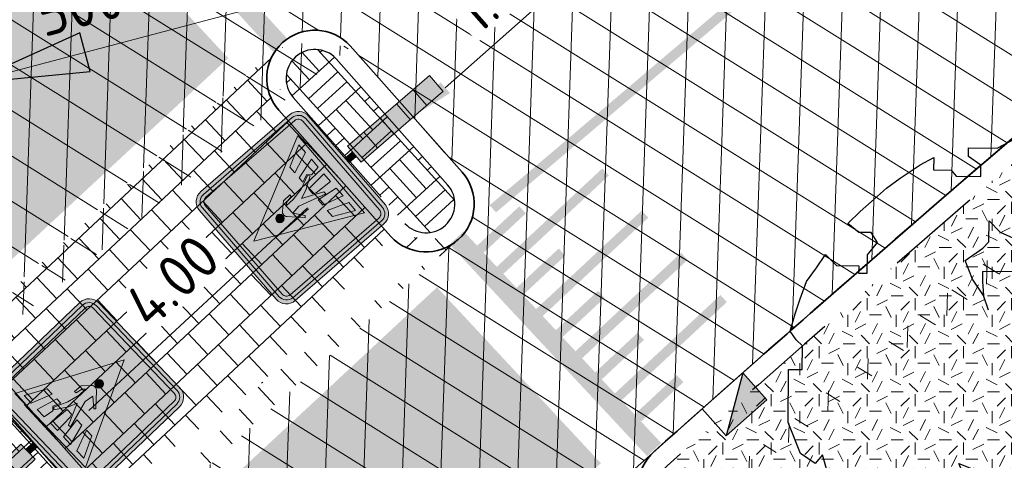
# Model space of a CAD drawing. Header units: metres. Extents: x 195696 to 514079, y 327475 to 328989.
# Tile 15 of 146: x 195875.94 to 195886.18, y 327586.29 to 327590.87. Entities that reach past the tile are written whole.
import ezdxf
from ezdxf.enums import TextEntityAlignment as Align

# ---------------------------------------------------------------- set-up
doc = ezdxf.new("R2010")
doc.units = ezdxf.units.M
doc.linetypes.add('11strp', pattern=[2, 1, -1])
doc.linetypes.add('VH-TROTTOIRBAND_180-200', pattern=[20, 10, -2, 2, -2, 2, -2])
for name, color, linetype, lineweight in [('B-WE-RI-GWA-G', 30, 'Continuous', 18), ('B-WE-RI-GWA_MATERIAAL-DIAMETER-BOB-STROOMRICHTING-S', 252, 'Continuous', 25), ('mk-nw-11streep 0.10', 7, '11strp', 35), ('N-WE-GR-BOOM-S', 74, 'Continuous', 25), ('N-WE-GR-GRAS-A-250', 62, 'Continuous', 18), ('N-WE-RI-HWA_KOLK_TROTTOIRKOLK-S-250', 150, 'Continuous', 25), ('N-WE-VH-GESLOTENVERHARDING-A-200', 252, 'Continuous', 18), ('N-WE-VH-KANTOPSLUITING_TROTTOIRBAND_180 200_250-G', 6, 'VH-TROTTOIRBAND_180-200', 25), ('N-WE-VH-KANTOPSLUITING_VOORKANTBAND-G', 2, 'Continuous', 35), ('N-WE-VH-KANTVERHARDING-G', 5, 'Continuous', 35), ('N-WE-VH-OPENVERHARDING_BETONSTRAATSTEEN_GRIJS-A', 252, 'Continuous', 18), ('N-WE-VH-OPENVERHARDING_BETONSTRAATSTEEN_ROOD-A', 13, 'Continuous', 18), ('N-WE-VH-TEGEL-A', 252, 'Continuous', 18), ('N-WE-VW-MARKERING_LANGS_STREEP_DOORGETROKKEN_010-G', 7, 'Continuous', 13), ('N-WE-VW-MARKERING_LANGS_STREEP_DOORGETROKKEN_020-G', 7, 'Continuous', 18), ('N-WE-VW-VERKEERSTEKEN_BORD_B-S-200', 7, 'Continuous', 25), ('N-WE-VW-VERKEERSTEKEN_BORD_L-S', 7, 'Continuous', 25), ('X-XX-AL-M', 6, 'Continuous', 18)]:
    doc.layers.add(name, color=color, linetype=linetype, lineweight=lineweight)
doc.styles.add('NLCS-ISO', font='NLCS-ISO.ttf')
doc.styles.add('NLCS-ISO-M250-T18', font='NLCS-ISO.ttf', dxfattribs={"height": 0.45})
doc.dimstyles.new('NLCS-M250-T18-PIJL_L2_H2', dxfattribs={"dimscale": 0.25, "dimtxt": 2.5, "dimasz": 1.8, "dimexe": 2, "dimexo": 2, "dimgap": 0.7, "dimtad": 1, "dimzin": 0, "dimdsep": 46, "dimtxsty": 'NLCS-ISO-M250-T18', "dimcen": 0, "dimdle": 2, "dimclrd": 256, "dimclre": 256, "dimclrt": 7, "dimazin": 0, "dimtfac": 1, "dimtdec": 3, "dimtofl": 0, "dimtmove": 0, "dimatfit": 3, "dimfxl": 2, "dimfxlon": 1, "dimtfillclr": 256, "dimtolj": 1, "dimtzin": 0, "dimlwd": -1, "dimlwe": -1, "dimarcsym": 0})
pattern_1 = [(313.12450721, (0, 0), (0.31455630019, -0.11642308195), [0.3, -0.3]), (43.12450721, (0, 0), (-0.20507580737, 0.21896098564), [])]
pattern_2 = [(42.287, (195877.79017, 327586.39066), (-0.278556, 0.306272), []), (42.287, (195877.6973, 327586.49275), (0.027715, 0.584828), [0.414, -0.414]), (42.287, (195877.60447, 327586.59484), (0.027715, 0.584828), [0.414, -0.414]), (132.287, (195877.79017, 327586.39066), (-0.306272, -0.278556), []), (132.287, (195877.6881, 327586.2978), (-0.584828, 0.027715), [0.414, -0.414]), (132.287, (195877.586, 327586.20496), (-0.584828, 0.027715), [0.414, -0.414])]

# ---------------------------------------------------------------- blocks, each defined once
blk = doc.blocks.new('*D27')
at = {"layer": 'defpoints', "color": 0, "transparency": 16777216}
for p in [(195879.263, 327589.218), (195879.263, 327589.218), (195876.325, 327586.502)]:
    blk.add_point(p, dxfattribs=at)
at = {"layer": 'X-XX-AL-M', "transparency": 16777216}
for p, q in [((195879.263, 327589.218), (195878.923, 327589.585)), ((195876.656, 327586.808), (195878.932, 327588.913)), ((195876.325, 327586.502), (195875.986, 327586.87))]:
    blk.add_line(p, q, dxfattribs=at)
for points in [[(195878.881, 327588.968), (195878.983, 327588.858), (195879.263, 327589.218)], [(195876.605, 327586.863), (195876.707, 327586.753), (195876.325, 327586.502)]]:
    blk.add_solid(points, dxfattribs=at)
at = {"layer": 'X-XX-AL-M', "color": 7, "transparency": 16777216, "insert": (195877.523, 327588.154), "char_height": 0.45, "attachment_point": 5, "rotation": 42.7561, "style": 'NLCS-ISO-M250-T18', "bg_fill": 3, "box_fill_scale": 1.1, "bg_fill_color": 256, "bg_fill_true_color": 13158600, "bg_fill_transparency": 0}
blk.add_mtext('\\A1;4.00', dxfattribs=at)
blk = doc.blocks.new('*D164')
at = {"layer": 'defpoints', "color": 0, "transparency": 16777216}
for p in [(195880.011, 327589.881), (195880.026, 327589.865), (195879.263, 327589.218)]:
    blk.add_point(p, dxfattribs=at)
at = {"layer": 'X-XX-AL-M', "transparency": 16777216}
for p, q in [((195880.363, 327590.163), (195881.635, 327591.29)), ((195880.026, 327589.865), (195880.357, 327589.491)), ((195879.277, 327589.202), (195879.609, 327588.828)), ((195878.94, 327588.904), (195878.603, 327588.606))]:
    blk.add_line(p, q, dxfattribs=at)
for points in [[(195880.313, 327590.22), (195880.412, 327590.107), (195880.026, 327589.865)], [(195878.89, 327588.96), (195878.99, 327588.848), (195879.277, 327589.202)]]:
    blk.add_solid(points, dxfattribs=at)
at = {"layer": 'X-XX-AL-M', "color": 7, "transparency": 16777216, "insert": (195880.902, 327591.176), "char_height": 0.45, "attachment_point": 5, "rotation": 41.5232, "style": 'NLCS-ISO-M250-T18', "bg_fill": 3, "box_fill_scale": 1.1, "bg_fill_color": 256, "bg_fill_true_color": 13158600, "bg_fill_transparency": 0}
blk.add_mtext('\\A1;1.00', dxfattribs=at)
blk = doc.blocks.new('*U175')
at = {"ltscale": 0.1}
blk.add_hatch(color=256, dxfattribs=at).paths.add_polyline_path([(-2.5, 0), (2.5, -0.833), (2.5, 0.833)])
at = {"ltscale": 0.1, "flags": 128}
blk.add_lwpolyline([(-2.5, 0), (2.5, -0.833), (2.5, 0.833)], close=True, dxfattribs=at)
at = {"ltscale": 0.1, "style": 'NLCS-ISO'}
for tag, p in [('MAT', (-1, 0.5)), ('BOBL', (-30.607, -3.24))]:
    blk.add_attdef(tag, text='', height=1.8, dxfattribs=at).set_placement(p, align=Align.BOTTOM_RIGHT)
for tag, p in [('DIA', (1, 0.5)), ('BOBR', (35.38, -3.24))]:
    blk.add_attdef(tag, text='', height=1.8, dxfattribs=at).set_placement(p, align=Align.BOTTOM_LEFT)
blk.add_attdef('JVA', text='', height=1.8, dxfattribs=at).set_placement((0, -1), align=Align.TOP_CENTER)
blk = doc.blocks.new('SGR-BOOM_27')
for p, q in [((-0.788, 4.875), (-0.349, 5.103)), ((-0.349, 5.103), (0.911, 5.094)), ((0.911, 5.094), (1.423, 4.756)), ((-1.381, 4.7), (-1.38, 4.88)), ((-1.38, 4.88), (-0.788, 4.875)), ((1.423, 4.756), (1.164, 4.578)), ((-2.804, 4.247), (-2.39, 4.527)), ((-2.39, 4.527), (-2.106, 4.679)), ((-2.106, 4.679), (-2.108, 4.422)), ((-1.126, 4.518), (-1.381, 4.7)), ((-1.127, 4.286), (-1.126, 4.518)), ((1.164, 4.578), (1.266, 4.371)), ((1.883, 4.444), (1.628, 4.651)), ((1.628, 4.651), (1.859, 4.65)), ((1.859, 4.65), (2.091, 4.648)), ((2.091, 4.648), (2.089, 4.442)), ((-2.108, 4.422), (-1.744, 4.419)), ((-1.744, 4.419), (-1.642, 4.29)), ((1.266, 4.371), (1.162, 4.243)), ((2.089, 4.442), (1.883, 4.444)), ((-3.088, 4.044), (-2.804, 4.247)), ((-1.642, 4.29), (-1.127, 4.286)), ((1.162, 4.243), (1.261, 3.78)), ((2.785, 3.974), (2.555, 4.284)), ((2.555, 4.284), (2.68, 4.115)), ((2.68, 4.115), (2.991, 3.998)), ((-3.399, 3.763), (-3.088, 4.044)), ((0.286, 4.07), (0.466, 4.068)), ((0.413, 3.914), (0.286, 4.07)), ((1.749, 3.699), (1.752, 4.085)), ((1.752, 4.085), (2.009, 4.083)), ((2.009, 4.083), (2.347, 3.977)), ((2.347, 3.977), (2.785, 3.974)), ((2.991, 3.998), (3.221, 3.842)), ((-3.632, 3.559), (-3.399, 3.763)), ((1.261, 3.78), (1.414, 3.547)), ((1.514, 3.212), (1.749, 3.699)), ((3.221, 3.842), (2.989, 3.844)), ((2.989, 3.844), (3.142, 3.611)), ((-3.891, 3.304), (-3.632, 3.559)), ((1.414, 3.547), (1.514, 3.212)), ((3.142, 3.611), (3.14, 3.302)), ((-3.661, 3.122), (-3.891, 3.304)), ((-0.957, 2.922), (-0.954, 3.359)), ((-0.954, 3.359), (-0.724, 3.126)), ((3.14, 3.302), (3.474, 3.3)), ((3.474, 3.3), (3.858, 3.066)), ((3.575, 3.093), (3.474, 3.3)), ((3.474, 3.3), (3.575, 3.093)), ((-3.404, 3.12), (-3.661, 3.122)), ((-3.277, 2.913), (-3.404, 3.12)), ((-0.724, 3.126), (-0.263, 2.916)), ((-3.485, 2.657), (-3.277, 2.913)), ((-1.087, 2.794), (-0.957, 2.922)), ((-0.263, 2.916), (-0.162, 2.607)), ((3.858, 3.066), (4.215, 2.651)), ((-4.541, 2.382), (-4.359, 2.664)), ((-4.359, 2.664), (-4.129, 2.431)), ((-1.449, 2.539), (-1.087, 2.794)), ((-3.487, 2.272), (-3.485, 2.657)), ((-1.298, 2.148), (-1.449, 2.539)), ((-0.162, 2.607), (0.066, 2.189)), ((4.215, 2.651), (4.521, 2.212)), ((-4.749, 2.097), (-4.541, 2.382)), ((-4.129, 2.431), (-3.666, 2.427)), ((-3.666, 2.427), (-3.667, 2.273)), ((-3.667, 2.273), (-3.487, 2.272)), ((-1.091, 2.305), (-1.092, 2.095)), ((-0.37, 2.3), (-1.091, 2.305)), ((0.066, 2.189), (-0.37, 2.3)), ((4.424, 2.351), (4.439, 2.366)), ((4.468, 2.287), (4.507, 2.325)), ((4.51, 2.219), (4.574, 2.284)), ((-4.88, 1.738), (-4.749, 2.097)), ((-1.069, 1.812), (-1.298, 2.148)), ((-1.092, 2.095), (-1.069, 1.812)), ((4.521, 2.212), (4.619, 1.615)), ((4.526, 2.127), (4.642, 2.243)), ((4.543, 2.035), (4.71, 2.201)), ((4.56, 1.943), (4.76, 2.143)), ((4.576, 1.85), (4.81, 2.084)), ((4.593, 1.758), (4.861, 2.026)), ((4.61, 1.666), (4.911, 1.967)), ((4.618, 1.456), (5.012, 1.85)), ((4.619, 1.566), (4.961, 1.909)), ((-4.986, 1.43), (-4.88, 1.738)), ((-0.968, 1.503), (-1.069, 1.812)), ((2.949, 1.833), (3.359, 1.676)), ((3.077, 1.832), (2.949, 1.833)), ((3.178, 1.549), (3.077, 1.832)), ((3.359, 1.676), (3.563, 1.469)), ((4.615, 1.127), (5.152, 1.664)), ((4.616, 1.237), (5.107, 1.728)), ((4.617, 1.347), (5.062, 1.792)), ((3.383, 1.393), (3.178, 1.549)), ((3.563, 1.469), (3.381, 1.136)), ((4.619, 1.615), (4.615, 1.101)), ((4.654, 1.057), (5.197, 1.6)), ((4.704, 0.999), (5.241, 1.536)), ((4.755, 0.941), (5.286, 1.471)), ((-5.091, 1.07), (-4.986, 1.43)), ((3.381, 1.136), (3.383, 1.393)), ((4.806, 0.883), (5.33, 1.407)), ((4.818, 0.677), (5.388, 1.247)), ((4.819, 0.786), (5.373, 1.341)), ((-4.964, 0.889), (-5.091, 1.07)), ((4.615, 1.101), (4.819, 0.868)), ((4.816, 0.457), (5.419, 1.06)), ((4.817, 0.567), (5.404, 1.154)), ((-4.836, 0.76), (-4.964, 0.889)), ((4.814, 0.238), (5.45, 0.873)), ((4.819, 0.868), (4.814, 0.199)), ((4.815, 0.348), (5.434, 0.967)), ((-4.84, 0.271), (-4.836, 0.76)), ((4.041, -0.644), (5.465, 0.78)), ((4.149, -0.645), (5.469, 0.675)), ((4.457, 0.639), (4.452, -0.056)), ((4.611, 0.535), (4.457, 0.639)), ((4.189, -0.823), (5.468, 0.456)), ((4.19, -0.713), (5.469, 0.565)), ((4.454, 0.204), (4.673, 0.423)), ((4.455, 0.314), (4.634, 0.493)), ((4.456, 0.423), (4.585, 0.553)), ((4.457, 0.533), (4.52, 0.596)), ((4.712, 0.354), (4.611, 0.535)), ((-5.131, -0.833), (-5.123, 0.273)), ((-5.123, 0.273), (-4.84, 0.271)), ((3.95, -0.627), (4.799, 0.222)), ((4.188, -0.932), (5.467, 0.346)), ((4.25, -0.98), (5.466, 0.237)), ((4.452, -0.015), (4.756, 0.288)), ((4.453, 0.094), (4.713, 0.354)), ((4.814, 0.199), (4.712, 0.354)), ((3.604, 0.028), (3.959, -0.644)), ((4.193, -0.337), (3.604, 0.028)), ((3.611, 0.014), (3.617, 0.02)), ((4.326, -1.013), (5.517, 0.179)), ((4.402, -1.045), (5.568, 0.121)), ((5.322, -0.234), (5.619, 0.063)), ((5.387, -0.278), (5.67, 0.005)), ((3.649, -0.057), (3.684, -0.022)), ((3.686, -0.128), (3.751, -0.063)), ((3.724, -0.199), (3.818, -0.105)), ((3.762, -0.271), (3.886, -0.147)), ((3.799, -0.342), (3.953, -0.188)), ((4.452, -0.056), (4.193, -0.337)), ((4.76, -0.187), (4.759, -0.341)), ((4.759, -0.341), (4.76, -0.187)), ((5.452, -0.322), (5.669, -0.105)), ((3.837, -0.413), (4.02, -0.23)), ((3.875, -0.484), (4.087, -0.271)), ((3.912, -0.555), (4.155, -0.313)), ((4.479, -1.078), (5.308, -0.248)), ((4.758, -0.495), (4.759, -0.341)), ((4.862, -0.342), (4.758, -0.495)), ((4.759, -0.341), (4.862, -0.342)), ((4.806, -0.859), (5.307, -0.358)), ((5.495, -0.388), (5.668, -0.214)), ((5.534, -0.458), (5.668, -0.324)), ((4.805, -0.968), (5.306, -0.467)), ((4.82, -1.062), (5.306, -0.577)), ((5.574, -0.526), (5.667, -0.434)), ((5.617, -0.592), (5.666, -0.543)), ((3.959, -0.644), (4.191, -0.645)), ((4.191, -0.645), (4.188, -0.954)), ((4.888, -1.104), (5.305, -0.687)), ((4.955, -1.145), (5.304, -0.796)), ((5.66, -0.658), (5.665, -0.653)), ((-4.879, -1.478), (-5.131, -0.833)), ((4.188, -0.954), (4.496, -1.085)), ((4.494, -1.279), (4.805, -0.968)), ((4.494, -1.394), (4.805, -1.01)), ((4.495, -1.17), (4.806, -0.859)), ((4.806, -0.83), (4.799, -1.859)), ((4.805, -1.01), (4.806, -0.83)), ((5.022, -1.187), (5.303, -0.906)), ((4.496, -1.085), (4.494, -1.394)), ((-4.572, -1.686), (-4.879, -1.478)), ((-4.416, -1.507), (-4.572, -1.686)), ((-4.191, -2.31), (-4.416, -1.507)), ((4.799, -1.846), (5.041, -1.604)), ((4.803, -1.733), (5.027, -1.509)), ((4.806, -1.621), (4.919, -1.508)), ((4.81, -1.508), (4.811, -1.507)), ((-1.356, -2.203), (-1.584, -1.682)), ((-1.584, -1.682), (-1.25, -1.814)), ((-1.25, -1.814), (-1.019, -1.815)), ((-1.019, -1.815), (-1.021, -2.098)), ((3.588, -3.166), (5.04, -1.714)), ((3.696, -3.167), (5.043, -1.819)), ((-4.703, -2.096), (-4.6, -1.969)), ((-4.6, -1.969), (-4.472, -2.128)), ((2.465, -4.615), (5.196, -1.884)), ((2.579, -4.61), (5.272, -1.917)), ((2.619, -5.006), (5.655, -1.969)), ((2.621, -4.677), (5.347, -1.951)), ((3.48, -3.165), (4.779, -1.866)), ((3.804, -3.168), (5.119, -1.852)), ((4.133, -2.403), (4.61, -1.926)), ((4.515, -1.96), (4.282, -2.194)), ((4.799, -1.859), (4.515, -1.96)), ((-4.576, -2.256), (-4.703, -2.096)), ((-4.472, -2.128), (-4.576, -2.256)), ((-1.358, -2.486), (-1.356, -2.203)), ((-1.021, -2.098), (-0.739, -2.233)), ((-0.739, -2.233), (-0.56, -2.466)), ((2.62, -4.786), (5.346, -2.061)), ((2.62, -4.896), (5.345, -2.17)), ((4.282, -2.194), (4.1, -2.45)), ((4.494, -3.239), (5.655, -2.079)), ((4.548, -3.294), (5.654, -2.188)), ((-4.196, -2.979), (-4.191, -2.31)), ((3.612, -2.343), (3.608, -2.883)), ((3.611, -2.49), (3.684, -2.416)), ((3.74, -2.473), (3.612, -2.343)), ((3.612, -2.38), (3.63, -2.362)), ((4.1, -2.45), (3.918, -2.654)), ((4.602, -3.349), (5.653, -2.298)), ((4.656, -3.403), (5.652, -2.408)), ((-1.256, -2.59), (-1.358, -2.486)), ((-0.767, -2.593), (-1.256, -2.59)), ((-0.408, -2.724), (-0.767, -2.593)), ((-0.56, -2.466), (-0.046, -2.47)), ((-0.046, -2.47), (0.159, -2.626)), ((0.159, -2.626), (0.183, -2.858)), ((3.372, -3.164), (3.9, -2.636)), ((3.608, -2.819), (3.846, -2.581)), ((3.609, -2.709), (3.792, -2.526)), ((3.61, -2.599), (3.738, -2.471)), ((3.918, -2.654), (3.74, -2.473)), ((4.711, -3.458), (5.651, -2.517)), ((5.503, -2.775), (5.65, -2.627)), ((-0.125, -2.727), (-0.408, -2.724)), ((0.183, -2.858), (-0.125, -2.727)), ((-4.017, -3.212), (-4.196, -2.979)), ((3.349, -3.078), (3.482, -2.945)), ((3.35, -3.01), (3.349, -3.164)), ((3.608, -2.883), (3.35, -3.01)), ((-3.813, -3.419), (-4.017, -3.212)), ((2.618, -5.115), (4.462, -3.271)), ((3.349, -3.164), (3.837, -3.168)), ((3.837, -3.168), (3.707, -3.373)), ((-3.532, -3.679), (-3.813, -3.419)), ((-2.137, -3.406), (-3.298, -3.397)), ((-3.298, -3.397), (-3.173, -3.81)), ((-3.295, -3.408), (-3.284, -3.397)), ((-3.275, -3.933), (-2.744, -3.402)), ((-3.27, -3.492), (-3.176, -3.398)), ((-3.244, -3.575), (-3.068, -3.399)), ((-3.228, -3.995), (-2.636, -3.402)), ((-3.219, -3.659), (-2.96, -3.4)), ((-3.193, -3.742), (-2.852, -3.401)), ((-3.181, -4.056), (-2.528, -3.403)), ((-3.129, -4.113), (-2.42, -3.404)), ((-3.075, -4.168), (-2.312, -3.405)), ((-3.021, -4.223), (-2.204, -3.406)), ((-2.967, -4.278), (-2.137, -3.448)), ((-2.139, -3.663), (-2.137, -3.406)), ((2.538, -5.304), (4.462, -3.381)), ((3.707, -3.373), (3.397, -3.55)), ((4.765, -3.513), (4.844, -3.434)), ((-3.353, -3.809), (-3.532, -3.679)), ((-2.911, -4.33), (-2.138, -3.557)), ((-2.854, -4.383), (-2.136, -3.665)), ((-1.934, -3.793), (-2.139, -3.663)), ((2.321, -4.651), (3.453, -3.518)), ((2.368, -5.583), (4.461, -3.49)), ((3.397, -3.55), (2.673, -4.008)), ((2.91, -5.15), (4.46, -3.6)), ((-3.173, -3.81), (-3.353, -3.809)), ((-3.323, -3.871), (-3.26, -3.809)), ((-2.797, -4.435), (-2.07, -3.707)), ((-2.741, -4.487), (-2.003, -3.749)), ((-2.421, -4.276), (-1.937, -3.792)), ((-2.311, -4.275), (-1.885, -3.849)), ((-1.73, -4.026), (-1.934, -3.793)), ((-0.623, -3.893), (-0.559, -3.829)), ((-0.622, -3.829), (-0.623, -3.932)), ((-0.313, -3.831), (-0.622, -3.829)), ((-0.584, -3.963), (-0.451, -3.83)), ((-0.524, -4.012), (-0.349, -3.837)), ((-0.495, -4.092), (-0.273, -3.87)), ((0.071, -4.014), (-0.313, -3.831)), ((-0.004, -4.798), (0.935, -3.86)), ((0.046, -4.857), (1.061, -3.842)), ((0.318, -4.693), (1.17, -3.842)), ((0.427, -4.694), (1.278, -3.843)), ((0.535, -4.695), (1.431, -3.798)), ((0.609, -4.729), (1.587, -3.752)), ((0.973, -3.841), (0.611, -4.018)), ((0.683, -4.764), (1.704, -3.743)), ((0.757, -4.799), (1.77, -3.786)), ((1.281, -3.843), (0.973, -3.841)), ((1.616, -3.743), (1.281, -3.843)), ((1.771, -3.744), (1.616, -3.743)), ((1.767, -4.284), (1.771, -3.744)), ((2.165, -4.697), (3.166, -3.697)), ((2.469, -4.284), (2.87, -3.884)), ((4.386, -3.783), (4.459, -3.71)), ((-2.201, -4.274), (-1.834, -3.907)), ((-2.091, -4.273), (-1.783, -3.965)), ((-1.981, -4.271), (-1.733, -4.023)), ((-1.871, -4.27), (-1.693, -4.093)), ((-1.603, -4.259), (-1.73, -4.026)), ((-0.623, -3.932), (-0.495, -4.036)), ((-0.495, -4.036), (-0.497, -4.267)), ((-0.496, -4.202), (-0.196, -3.902)), ((-0.453, -4.268), (-0.12, -3.934)), ((-0.345, -4.268), (-0.043, -3.966)), ((-0.318, -4.459), (0.126, -4.015)), ((-0.317, -4.35), (0.034, -3.999)), ((-0.295, -4.545), (0.234, -4.015)), ((-0.236, -4.595), (0.343, -4.016)), ((-0.176, -4.644), (0.451, -4.017)), ((-0.117, -4.693), (0.559, -4.018)), ((-0.057, -4.743), (0.721, -3.964)), ((0.611, -4.018), (0.071, -4.014)), ((0.831, -4.835), (1.77, -3.895)), ((0.904, -4.87), (1.769, -4.005)), ((2.673, -4.008), (2.466, -4.289)), ((3.018, -5.151), (4.2, -3.969)), ((3.126, -5.152), (4.249, -4.028)), ((3.234, -5.153), (4.357, -4.029)), ((3.794, -4.701), (4.465, -4.03)), ((4.09, -4.514), (4.573, -4.031)), ((4.367, -4.346), (4.681, -4.032)), ((-2.684, -4.539), (-2.438, -4.293)), ((-1.835, -4.36), (-1.603, -4.259)), ((-1.761, -4.269), (-1.655, -4.163)), ((-1.651, -4.268), (-1.617, -4.234)), ((-0.497, -4.267), (-0.317, -4.269)), ((-0.317, -4.269), (-0.319, -4.526)), ((1.004, -4.879), (1.768, -4.115)), ((1.112, -4.879), (1.767, -4.224)), ((1.662, -4.489), (1.767, -4.284)), ((1.831, -4.705), (2.248, -4.288)), ((2.05, -4.286), (1.842, -4.593)), ((1.858, -4.569), (2.14, -4.287)), ((1.939, -4.706), (2.356, -4.289)), ((2.047, -4.706), (2.464, -4.289)), ((2.466, -4.289), (2.05, -4.286)), ((-2.622, -4.586), (-2.412, -4.376)), ((-2.558, -4.631), (-2.387, -4.46)), ((-2.278, -4.485), (-2.016, -4.487)), ((-2.146, -4.718), (-2.278, -4.485)), ((-2.016, -4.487), (-1.835, -4.36)), ((1.22, -4.88), (1.715, -4.385)), ((1.403, -4.719), (1.662, -4.489)), ((-2.491, -4.672), (-2.362, -4.543)), ((-2.383, -4.673), (-2.336, -4.627)), ((-0.319, -4.526), (-0.037, -4.759)), ((1.842, -4.593), (1.635, -4.72)), ((1.636, -4.791), (1.821, -4.606)), ((-1.941, -4.822), (-2.146, -4.718)), ((-0.784, -4.831), (-1.941, -4.822)), ((-0.922, -4.845), (-0.907, -4.83)), ((-0.881, -4.913), (-0.799, -4.831)), ((-0.839, -4.98), (-0.715, -4.856)), ((-0.798, -5.048), (-0.635, -4.885)), ((-0.425, -4.962), (-0.784, -4.831)), ((-0.569, -5.69), (0.282, -4.839)), ((-0.461, -5.691), (0.342, -4.888)), ((-0.037, -4.759), (0.141, -4.966)), ((0.097, -4.915), (0.228, -4.784)), ((1.328, -4.881), (1.49, -4.719)), ((1.635, -4.72), (1.403, -4.719)), ((1.436, -4.882), (1.598, -4.72)), ((-1.175, -5.643), (-0.476, -4.944)), ((-1.103, -5.68), (-0.386, -4.963)), ((-1.001, -5.687), (-0.278, -4.963)), ((-0.893, -5.688), (-0.17, -4.964)), ((-0.785, -5.688), (-0.062, -4.965)), ((-0.756, -5.115), (-0.556, -4.914)), ((-0.677, -5.689), (0.046, -4.966)), ((0.141, -4.966), (-0.425, -4.962)), ((-0.353, -5.692), (0.355, -4.983)), ((-0.245, -5.692), (0.355, -5.093)), ((-1.309, -5.558), (-0.966, -5.216)), ((-1.247, -5.606), (-0.773, -5.132)), ((-0.137, -5.693), (0.425, -5.132)), ((-0.029, -5.694), (0.533, -5.132)), ((0.076, -5.698), (0.533, -5.24)), ((2.476, -5.584), (2.881, -5.178)), ((-1.426, -5.35), (-1.426, -5.349)), ((-1.387, -5.419), (-1.318, -5.35)), ((-1.348, -5.489), (-1.21, -5.351)), ((0.156, -5.727), (0.533, -5.35)), ((0.235, -5.756), (0.57, -5.421)), ((0.315, -5.785), (0.63, -5.471)), ((0.399, -5.811), (0.689, -5.52)), ((0.504, -5.814), (0.749, -5.569)), ((0.609, -5.818), (0.808, -5.619)), ((0.715, -5.821), (0.859, -5.676)), ((2.26, -5.583), (2.301, -5.541)), ((0.82, -5.825), (0.91, -5.735)), ((0.925, -5.828), (0.96, -5.793))]:
    blk.add_line(p, q)
blk.add_circle((0, 0), 0.15)
blk = doc.blocks.new('SRI-KOLK_TROTTOIR-SO')
blk.add_hatch(color=256).paths.add_polyline_path([(1.125, 1.5), (-1.125, 1.5), (-1.125, 0)])
blk.add_line((-1.125, 0), (1.125, 1.5))
at = {"flags": 128}
blk.add_lwpolyline([(-1.125, 0), (1.125, 0), (1.125, 1.5), (-1.125, 1.5)], close=True, dxfattribs=at)
blk = doc.blocks.new('N-SVW-VERKEERSTEKEN_BORD_L02-SO')
at = {"true_color": 0x007dc8}
h = blk.add_hatch(color=152, dxfattribs=at)
h.dxf.hatch_style = 1
h.paths.add_polyline_path([(3.05, 3.75), (-3.05, 3.75, 0.414214), (-3.75, 3.05), (-3.75, 0), (-3.55, 0), (-3.55, 3.05, -0.414214), (-3.05, 3.55), (3.05, 3.55, -0.414214), (3.55, 3.05), (3.55, 0), (3.75, 0), (3.75, 3.05, 0.414214)])
at = {"true_color": 0xffffff}
h = blk.add_hatch(color=7, dxfattribs=at)
h.dxf.hatch_style = 1
h.paths.add_polyline_path([(3.05, 3.55), (-3.05, 3.55, 0.414214), (-3.55, 3.05), (-3.55, 0), (-3.35, 0), (-3.35, 3.05, -0.414214), (-3.05, 3.35), (3.05, 3.35, -0.414214), (3.35, 3.05), (3.35, 0), (3.55, 0), (3.55, 3.05, 0.414214)])
at = {"true_color": 0x007dc8}
h = blk.add_hatch(color=152, dxfattribs=at)
h.dxf.hatch_style = 1
h.paths.add_polyline_path([(0, 2.66), (0, 3.35), (-3.05, 3.35, 0.414214), (-3.35, 3.05), (-3.35, -3.05, 0.414214), (-3.05, -3.35), (0, -3.35), (0, -2.66), (-2.66, -2.66)])
h = blk.add_hatch(color=152, dxfattribs=at)
h.dxf.hatch_style = 1
h.paths.add_polyline_path([(3.35, 3.05, 0.414214), (3.05, 3.35), (0, 3.35), (0, 2.66), (2.66, -2.66), (0, -2.66), (0, -3.35), (3.05, -3.35, 0.414214), (3.35, -3.05)])
at = {"true_color": 0xffffff}
h = blk.add_hatch(color=7, dxfattribs=at)
h.dxf.hatch_style = 1
h.paths.add_polyline_path([(0, 2.66), (-2.66, -2.66), (2.66, -2.66)])
h.paths.add_polyline_path([(-0.749, -0.234), (-0.833, -0.166), (-0.178, 0.506, -0.416609), (0.212, 0.509), (0.565, 0.115), (0.592, -0.339), (0.48, -0.339), (0.409, 0.061), (0.29, 0.156), (0.29, -0.305), (0.433, -0.967), (0.749, -1.68), (0.643, -1.775), (0.226, -1.12), (0.056, -0.665), (-0.45, -1.775), (-0.592, -1.775), (-0.161, -0.302), (-0.239, 0.17)], flags=16)
h.paths.add_polyline_path([(-0.565, -1.276), (-0.723, -2.39), (-1.259, -2.39), (-0.935, -1.276)], flags=16)
h.paths.add_polyline_path([(-1.295, -1.276), (-1.714, -2.39), (-2.251, -2.39), (-1.699, -1.276)], flags=16)
h.paths.add_polyline_path([(-0.158, -1.276), (0.182, -1.276), (0.268, -2.39), (-0.268, -2.39), (-0.222, -1.432)], flags=16)
h.paths.add_polyline_path([(-0.227, 0.861, -1), (0.217, 0.861, -1)], flags=16)
h.paths.add_polyline_path([(0.64, -1.276), (0.949, -1.276), (1.259, -2.39), (0.723, -2.39), (0.643, -1.857), (0.82, -1.69)], flags=16)
h.paths.add_polyline_path([(1.288, -1.276), (1.675, -1.276), (2.251, -2.39), (1.718, -2.39)], flags=16)
at = {"true_color": 0x191919}
h = blk.add_hatch(color=250, dxfattribs=at)
h.dxf.hatch_style = 1
h.paths.add_polyline_path([(-0.227, 0.861, 1), (0.217, 0.861, 1)])
h = blk.add_hatch(color=250, dxfattribs=at)
h.dxf.hatch_style = 1
h.paths.add_polyline_path([(0.29, 0.156), (0.409, 0.061), (0.48, -0.339), (0.592, -0.339), (0.565, 0.115), (0.212, 0.509, 0.416609), (-0.178, 0.506), (-0.833, -0.166), (-0.749, -0.234), (-0.239, 0.17), (-0.161, -0.302), (-0.592, -1.775), (-0.45, -1.775), (0.056, -0.665), (0.226, -1.12), (0.643, -1.775), (0.749, -1.68), (0.433, -0.967), (0.29, -0.305)])
at = {"true_color": 0x007dc8}
h = blk.add_hatch(color=152, dxfattribs=at)
h.dxf.hatch_style = 1
h.paths.add_polyline_path([(-3.55, 0), (-3.75, 0), (-3.75, -3.05, 0.414214), (-3.05, -3.75), (3.05, -3.75, 0.414214), (3.75, -3.05), (3.75, 0), (3.55, 0), (3.55, -3.05, -0.414214), (3.05, -3.55), (-3.05, -3.55, -0.414214), (-3.55, -3.05)])
at = {"true_color": 0xffffff}
h = blk.add_hatch(color=7, dxfattribs=at)
h.dxf.hatch_style = 1
h.paths.add_polyline_path([(-3.35, 0), (-3.55, 0), (-3.55, -3.05, 0.414214), (-3.05, -3.55), (3.05, -3.55, 0.414214), (3.55, -3.05), (3.55, 0), (3.35, 0), (3.35, -3.05, -0.414214), (3.05, -3.35), (-3.05, -3.35, -0.414214), (-3.35, -3.05)])
at = {"true_color": 0x191919}
h = blk.add_hatch(color=250, dxfattribs=at)
h.dxf.hatch_style = 1
h.paths.add_polyline_path([(-1.295, -1.276), (-1.699, -1.276), (-2.251, -2.39), (-1.714, -2.39)])
h = blk.add_hatch(color=250, dxfattribs=at)
h.dxf.hatch_style = 1
h.paths.add_polyline_path([(-0.565, -1.276), (-0.935, -1.276), (-1.259, -2.39), (-0.723, -2.39)])
h = blk.add_hatch(color=250, dxfattribs=at)
h.dxf.hatch_style = 1
h.paths.add_polyline_path([(0.182, -1.276), (-0.158, -1.276), (-0.222, -1.432), (-0.268, -2.39), (0.268, -2.39)])
h = blk.add_hatch(color=250, dxfattribs=at)
h.dxf.hatch_style = 1
h.paths.add_polyline_path([(0.949, -1.276), (0.64, -1.276), (0.82, -1.69), (0.643, -1.857), (0.723, -2.39), (1.259, -2.39)])
h = blk.add_hatch(color=250, dxfattribs=at)
h.dxf.hatch_style = 1
h.paths.add_polyline_path([(1.675, -1.276), (1.288, -1.276), (1.718, -2.39), (2.251, -2.39)])
at = {"color": 145, "lineweight": 0, "true_color": 0x377daf}
blk.add_lwpolyline([(-3.05, -3.75), (3.05, -3.75, 0.414214), (3.75, -3.05), (3.75, 3.05, 0.414214), (3.05, 3.75), (-3.05, 3.75, 0.414214), (-3.75, 3.05), (-3.75, -3.05, 0.414214)], format="xyb", close=True, dxfattribs=at)
at = {"color": 7, "lineweight": 0, "true_color": 0xffffff}
for points in [[(-3.05, -3.55), (3.05, -3.55, 0.414214), (3.55, -3.05), (3.55, 3.05, 0.414214), (3.05, 3.55), (-3.05, 3.55, 0.414214), (-3.55, 3.05), (-3.55, -3.05, 0.414214)], [(-3.05, -3.35), (3.05, -3.35, 0.414214), (3.35, -3.05), (3.35, 3.05, 0.414214), (3.05, 3.35), (-3.05, 3.35, 0.414214), (-3.35, 3.05), (-3.35, -3.05, 0.414214)]]:
    blk.add_lwpolyline(points, format="xyb", close=True, dxfattribs=at)
blk.add_lwpolyline([(2.66, -2.66), (0, 2.66), (-2.66, -2.66)], close=True, dxfattribs=at)
at = {"color": 250, "lineweight": 0, "true_color": 0x191919}
blk.add_lwpolyline([(0.643, -1.775), (0.226, -1.12), (0.056, -0.665), (-0.45, -1.775), (-0.592, -1.775), (-0.161, -0.302), (-0.239, 0.17), (-0.749, -0.234), (-0.833, -0.166), (-0.178, 0.506, -0.416609), (0.212, 0.509), (0.565, 0.115), (0.592, -0.339), (0.48, -0.339), (0.409, 0.061), (0.29, 0.156), (0.29, -0.305), (0.433, -0.967), (0.749, -1.68)], format="xyb", close=True, dxfattribs=at)
for points in [[(-1.714, -2.39), (-1.295, -1.276), (-1.699, -1.276), (-2.251, -2.39)], [(-0.723, -2.39), (-0.565, -1.276), (-0.935, -1.276), (-1.259, -2.39)], [(0.268, -2.39), (0.182, -1.276), (-0.158, -1.276), (-0.222, -1.432), (-0.268, -2.39)], [(1.259, -2.39), (0.949, -1.276), (0.64, -1.276), (0.82, -1.69), (0.643, -1.857), (0.723, -2.39)], [(2.251, -2.39), (1.675, -1.276), (1.288, -1.276), (1.718, -2.39)]]:
    blk.add_lwpolyline(points, close=True, dxfattribs=at)
blk.add_circle((-0.005, 0.861), 0.222, dxfattribs=at)
blk = doc.blocks.new('N-SVW-VERKEERSTEKEN_BORD_BB21-SO')
at = {"true_color": 0xffffff}
h = blk.add_hatch(color=7, dxfattribs=at)
h.dxf.hatch_style = 1
h.paths.add_polyline_path([(0.545, 2.421), (0.545, 3.372), (0.545, 3.546), (-0.545, 3.546), (-0.545, 3.372), (-0.545, 2.421)])
at = {"true_color": 0x007dc8}
h = blk.add_hatch(color=152, dxfattribs=at)
h.dxf.hatch_style = 1
h.paths.add_polyline_path([(0.545, 2.421), (-0.545, 2.421), (-0.545, 1.296), (0.545, 1.296)])
at = {"true_color": 0xffffff}
h = blk.add_hatch(color=7, dxfattribs=at)
h.dxf.hatch_style = 1
h.paths.add_polyline_path([(-0.545, 1.296), (-0.545, 0.171), (0.545, 0.171), (0.545, 1.296)])
at = {"true_color": 0x007dc8}
h = blk.add_hatch(color=152, dxfattribs=at)
h.dxf.hatch_style = 1
h.paths.add_polyline_path([(-0.545, 0.171), (-0.545, -0.954), (0.545, -0.954), (0.545, 0.171)])
at = {"true_color": 0xffffff}
h = blk.add_hatch(color=7, dxfattribs=at)
h.dxf.hatch_style = 1
h.paths.add_polyline_path([(0.545, -2.079), (0.545, -0.954), (-0.545, -0.954), (-0.545, -2.079)])
h = blk.add_hatch(color=7, dxfattribs=at)
h.dxf.hatch_style = 1
h.paths.add_polyline_path([(0.153, -2.079), (-0.153, -2.079), (-0.153, -2.585), (0.153, -2.585)])
at = {"lineweight": 0}
for p, q in [((-0.545, 3.546), (-0.545, 3.372)), ((-0.545, 3.372), (-0.545, -2.079)), ((0.545, 3.546), (0.545, 3.372)), ((-0.153, -2.079), (-0.153, -2.585)), ((0.153, -2.079), (0.153, -2.585))]:
    blk.add_line(p, q, dxfattribs=at)
for points in [[(0.545, 3.546), (-0.545, 3.546)], [(0.545, -2.079), (0.545, 3.372)], [(0.545, 2.421), (-0.545, 2.421)], [(0.545, 1.296), (-0.545, 1.296)], [(0.545, 0.171), (-0.545, 0.171)], [(0.545, -0.954), (-0.545, -0.954)], [(0.545, -2.079), (-0.545, -2.079)]]:
    blk.add_lwpolyline(points, dxfattribs=at)

msp = doc.modelspace()

# ---------------------------------------------------------------- hatches: boundary and pattern name
at = {"layer": 'N-WE-GR-GRAS-A-250', "lineweight": 0}
h = msp.add_hatch(dxfattribs=at)
h.set_pattern_fill('AGR-GRAS_02-SO', color=256, scale=0.05, pattern_type=2)
h.set_pattern_definition([(0, (0, 0), (0.5, 0.5), [0.125, -0.375]), (0, (0.275, 0.3), (0.5, 0.5), [0.125, -0.375]), (90, (0.05, 0.175), (-0.5, 0.5), [0.125, -0.375]), (90, (0.25, 0.35), (-0.5, 0.5), [0.125, -0.375]), (45, (0.1, 0.35), (0, 0.5), [0.125, -0.582106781]), (135, (0.275, 0), (-0.5, 0), [0.125, -0.582106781]), (26.5650512, (0.125, 0.15), (0.5, 2e-10), [0.125, -0.9930339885]), (26.5650512, (0.35, 0.4), (0.5, 2e-10), [0.125, -0.9930339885]), (63.43494882, (0.35, 0), (3e-11, 0.5), [0.125, -0.9930339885]), (63.43494882, (0.125, 0.225), (3e-11, 0.5), [0.125, -0.9930339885]), (63.43494882, (0.3, 0.1), (3e-11, 0.5), [0.125, -0.9930339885]), (116.5650512, (0, 0.275), (-2e-10, 0.5), [0.125, -0.9930339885]), (153.43494882, (0.1, 0.075), (-0.5, 3e-11), [0.125, -0.9930339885])])
h.paths.add_polyline_path([(195892.65, 327588.361, 0.218141), (195892.452, 327588.727, 0.240791), (195887.072, 327589.673), (195886.877, 327589.902), (195886.497, 327589.577, 0.004151), (195883.478, 327586.95, 0.001113), (195882.67, 327586.231, 0.417247), (195882.648, 327585.806), (195883.924, 327584.406, 0.384619), (195884.324, 327584.367, -0.100628), (195888.729, 327586.422, 0.038347), (195890.204, 327586.898, -0.005702), (195891.302, 327587.428, 0.029962), (195892.322, 327588.081)])
at = {"layer": 'N-WE-VH-GESLOTENVERHARDING-A-200', "lineweight": 0}
h = msp.add_hatch(dxfattribs=at)
h.set_pattern_fill('AVH-GESLOTEN-SOD', color=256, scale=0.2, angle=28, pattern_type=2)
h.set_pattern_definition([(88, (0, 0), (-0.3997563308, 0.0139597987), []), (148, (0, 0), (-0.2119677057, -0.33921923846), [])])
edge = h.paths.add_edge_path(flags=16)
edge.add_arc((195880.166, 327588.953), 0.5, -53.8085, 41.5232, ccw=False)
edge.add_arc((196043.645, 327405.931), 244.905, 131.78334, 133.79706)
edge.add_arc((195873.42, 327583.391), 1, 278.9822, 316.4553, ccw=False)
edge.add_line((195873.576, 327582.404), (195872.962, 327582.313))
edge.add_arc((195872.815, 327583.302), 1, 167.346, 278.429, ccw=False)
edge.add_line((195871.84, 327583.521), (195871.996, 327584.216))
edge.add_arc((195872.972, 327583.997), 1, 133.7876, 167.346, ccw=False)
edge.add_arc((196043.198, 327406.41), 246.996, 133.62905, 133.78759, ccw=False)
edge.add_arc((196043.146, 327406.361), 246.996, 131.75032, 133.61251, ccw=False)
edge.add_arc((195879.008, 327590.26), 0.5, 41.5232, 131.7503, ccw=False)
edge.add_line((195879.382, 327590.592), (195880.54, 327589.284))
edge = h.paths.add_edge_path(flags=16)
edge.add_arc((196043.19, 327406.424), 244.234, 122.88535, 123.77487)
edge.add_line((195907.413, 327609.438), (195905.884, 327611.724))
edge.add_arc((196043.194, 327406.417), 246.992, 122.88679, 123.77475, ccw=False)
edge.add_arc((195909.625, 327612.988), 1, 103.3641, 122.8868, ccw=False)
edge.add_line((195909.394, 327613.961), (195910.517, 327614.227))
edge.add_arc((195910.748, 327613.255), 1, -38.4992, 103.3641, ccw=False)
edge.add_line((195911.531, 327612.632), (195910.821, 327611.739))
edge.add_arc((195910.038, 327612.361), 1, 302.8853, 321.5008, ccw=False)
edge = h.paths.add_edge_path()
edge.add_line((195913.886, 327610.176), (195909.243, 327617.493))
edge.add_arc((196043.198, 327406.41), 250, 122.39954, 135.51564)
edge.add_arc((195793.493, 327651.66), 100, 304.05987, 315.51564, ccw=False)
edge.add_line((195849.499, 327568.815), (195827.015, 327553.595))
edge.add_line((195827.015, 327553.595), (195824.246, 327551.743))
edge.add_arc((195796.243, 327593.165), 50, 303.0955, 304.0599, ccw=False)
edge.add_line((195823.544, 327551.277), (195820.05, 327549))
edge.add_line((195820.05, 327549), (195823.816, 327543.17))
edge.add_line((195823.816, 327543.17), (195823.839, 327543.183))
edge.add_line((195823.839, 327543.183), (195826.44, 327544.693))
edge.add_arc((195801.339, 327587.936), 50, 300.1332, 304.0599)
edge.add_line((195829.342, 327546.513), (195860.975, 327567.898))
edge.add_arc((195804.969, 327650.743), 100, 304.05987, 314.27522)
edge.add_arc((196043.198, 327406.41), 241.25, 124.56755, 134.27522, ccw=False)
edge.add_arc((196024.16, 327433.473), 208.164, 122.84221, 124.47902, ccw=False)
edge.add_arc((195884.151, 327650.374), 50, 302.8422, 306.4913)
at = {"layer": 'N-WE-VH-OPENVERHARDING_BETONSTRAATSTEEN_GRIJS-A', "lineweight": 0}
h = msp.add_hatch(dxfattribs=at)
h.set_pattern_fill('AVH-BSS_DIKFORMAAT_BLOK', color=256, scale=2, angle=42.2868, pattern_type=2)
h.set_pattern_definition(pattern_2)
edge = h.paths.add_edge_path()
edge.add_line((195878.783, 327590.062), (195879.944, 327588.751))
edge.add_arc((195880.164, 327588.955), 0.3, 222.9076, 401.5232)
edge.add_line((195880.388, 327589.154), (195879.232, 327590.459))
edge.add_arc((195879.008, 327590.26), 0.3, 41.5232, 132.2568)
edge.add_arc((195879.008, 327590.26), 0.3, 132.2727, 221.5233)
h = msp.add_hatch(dxfattribs=at)
h.set_pattern_fill('AVH-BSS_DIKFORMAAT_BLOK', color=256, scale=2, angle=42.2868, pattern_type=2)
h.set_pattern_definition(pattern_2)
edge = h.paths.add_edge_path()
edge.add_arc((195875.314, 327586.89), 0.3, 41.5239, 133.2832)
edge.add_line((195875.108, 327587.109), (195872.423, 327584.58))
edge.add_arc((195872.972, 327583.997), 0.8, 133.2832, 167.346)
edge.add_line((195872.191, 327584.173), (195872.035, 327583.477))
edge.add_arc((195872.815, 327583.302), 0.8, 167.346, 278.429)
edge.add_line((195872.933, 327582.51), (195873.546, 327582.601))
edge.add_arc((195873.42, 327583.391), 0.8, 279.0475, 316.769)
edge.add_arc((196043.645, 327405.931), 245.105, 133.75198, 133.79821, ccw=False)
edge.add_line((195874.145, 327582.98), (195876.677, 327585.365))
edge.add_arc((195876.471, 327585.583), 0.3, 313.2887, 401.5239)
edge.add_line((195876.696, 327585.782), (195875.539, 327587.089))
at = {"layer": 'N-WE-VH-OPENVERHARDING_BETONSTRAATSTEEN_ROOD-A', "lineweight": 0}
h = msp.add_hatch(dxfattribs=at)
h.set_pattern_fill('AVH-BSS_KEIFORMAAT_KEPER', color=256, scale=2, angle=37.775, pattern_type=2)
h.set_pattern_definition([(37.77496502, (0, 0), (0.03735080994, 0.29462674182), [0.63, -0.21]), (307.77496502, (-0.25728, 0.33198), (0.03735080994, 0.29462674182), [0.63, -0.21])])
edge = h.paths.add_edge_path()
edge.add_line((195880.707, 327580.956), (195882.125, 327579.394))
edge.add_line((195882.125, 327579.394), (195884.993, 327581.997))
edge.add_arc((195891.714, 327574.592), 10, 103.8685, 132.2298, ccw=False)
edge.add_arc((195886.365, 327596.259), 12.317, 283.8685, 305.8648)
edge.add_line((195893.581, 327586.277), (195892.445, 327587.924))
edge.add_line((195892.445, 327587.924), (195892.284, 327587.808))
edge.add_arc((195886.365, 327596.259), 10.317, 283.5164, 305.0086, ccw=False)
edge.add_arc((195891.581, 327574.56), 12, 103.5164, 126.5013)
edge.add_arc((195891.714, 327574.592), 12.054, 127.1023, 132.2298)
edge.add_line((195883.613, 327583.518), (195880.707, 327580.956))
at = {"layer": 'N-WE-VH-TEGEL-A', "lineweight": 0}
h = msp.add_hatch(dxfattribs=at)
h.set_pattern_fill('AVH-TEGEL_300X300_HALFST', color=256, angle=-46.8755, pattern_type=2)
h.set_pattern_definition(pattern_1)
h.paths.add_polyline_path([(195876.615, 327592.824, -0.411382), (195875.913, 327592.86), (195875.508, 327593.305, -0.421731), (195875.55, 327594.019, 0.007584), (195873.117, 327591.848), (195872.998, 327591.744), (195871.843, 327590.661, -0.408144), (195872.541, 327590.621), (195872.965, 327590.157, -0.350025), (195873.005, 327589.534, -0.004884)])
h = msp.add_hatch(dxfattribs=at)
h.set_pattern_fill('AVH-TEGEL_300X300_HALFST', color=256, angle=-46.8755, pattern_type=2)
h.set_pattern_definition(pattern_1)
edge = h.paths.add_edge_path()
edge.add_arc((195880.164, 327588.955), 0.5, 222.5955, 312.1693, ccw=False)
edge.add_line((195879.796, 327588.617), (195878.633, 327589.929))
edge.add_arc((195879.008, 327590.26), 0.5, 132.1431, 221.5233, ccw=False)
edge.add_line((195878.672, 327590.631), (195874.971, 327587.254))
edge.add_arc((195875.314, 327586.89), 0.5, 41.5239, 133.2832, ccw=False)
edge.add_line((195875.688, 327587.222), (195876.846, 327585.915))
edge.add_arc((195876.471, 327585.583), 0.5, -46.7048, 41.5239, ccw=False)
edge.add_arc((195984.857, 327470.597), 157.517, 131.49212, 133.30737, ccw=False)
h = msp.add_hatch(dxfattribs=at)
h.set_pattern_fill('AVH-TEGEL_300X300_HALFST', color=256, angle=-46.8755, pattern_type=2)
h.set_pattern_definition(pattern_1)
edge = h.paths.add_edge_path()
edge.add_arc((195891.714, 327574.592), 12.054, 127.1023, 132.2298, ccw=False)
edge.add_arc((195884.145, 327584.608), 0.5, 222.3506, 306.5013, ccw=False)
edge.add_line((195883.776, 327584.271), (195882.5, 327585.671))
edge.add_arc((195882.869, 327586.008), 0.5, 131.7578, 222.3506, ccw=False)
edge.add_line((195882.536, 327586.381), (195882.536, 327586.381))
edge.add_arc((196043.198, 327406.41), 241.25, 131.75561, 132.94557)
edge.add_arc((195879.174, 327582.639), 0.5, 42.3506, 132.9456, ccw=False)
edge.add_line((195879.544, 327582.976), (195880.74, 327581.663))
edge.add_arc((195880.371, 327581.327), 0.5, -47.786, 42.3506, ccw=False)
edge.add_line((195880.707, 327580.956), (195883.613, 327583.518))

# ---------------------------------------------------------------- linework, layer by layer
at = {"layer": 'B-WE-RI-GWA-G', "flags": 128}
msp.add_lwpolyline([(195952.32, 327623.29), (195903.07, 327602.72), (195891.76, 327599.11), (195884.21, 327592.54), (195868.78, 327588.46), (195855.35, 327577.38), (195833.21, 327559.02)], dxfattribs=at)
at = {"layer": 'mk-nw-11streep 0.10', "ltscale": 4, "const_width": 0.1, "flags": 128}
msp.add_lwpolyline([(195880.858, 327588.904, -0.034399), (195907.413, 327609.438, -0.02939)], format="xyb", dxfattribs=at)
at = {"layer": 'mk-nw-11streep 0.10', "ltscale": 2, "const_width": 4, "flags": 128}
for points in [[(195876.642, 327589.109), (195874.939, 327590.94)], [(195880.517, 327584.896), (195878.814, 327586.726)]]:
    msp.add_lwpolyline(points, dxfattribs=at)
at = {"layer": 'N-WE-VH-KANTOPSLUITING_TROTTOIRBAND_180 200_250-G', "ltscale": 0.5, "flags": 128}
msp.add_lwpolyline([(195890.411, 327592.854), (195888.972, 327591.665, 0.002757), (195888.923, 327591.625, 0.003289), (195886.497, 327589.578, 0.005235), (195882.67, 327586.231, 0.417247), (195882.648, 327585.806), (195883.924, 327584.406, 0.384619), (195884.324, 327584.367, -0.100628), (195888.729, 327586.422, 0.098736), (195892.322, 327588.081), (195892.719, 327588.42, -0.000059), (195896.13, 327591.34, 0.480008), (195896.115, 327591.807, 0.23463), (195891.042, 327592.745, 0.23463)], format="xyb", dxfattribs=at)
msp.add_lwpolyline([(195879.944, 327588.751, 0.987992), (195880.388, 327589.154), (195879.228, 327590.465, 0.988292), (195878.783, 327590.062)], format="xyb", close=True, dxfattribs=at)
at = {"layer": 'N-WE-VH-KANTOPSLUITING_TROTTOIRBAND_180 200_250-G', "flags": 128}
msp.add_lwpolyline([(195875.539, 327587.089, 0.423236), (195875.108, 327587.109), (195872.423, 327584.58, 0.149731), (195872.191, 327584.173), (195872.035, 327583.477, 0.526588), (195872.933, 327582.51), (195873.546, 327582.601, 0.166094), (195874.003, 327582.843, -0.000202), (195874.145, 327582.98), (195876.677, 327585.365, 0.40522), (195876.696, 327585.782)], format="xyb", close=True, dxfattribs=at)
at = {"layer": 'N-WE-VH-KANTOPSLUITING_VOORKANTBAND-G', "flags": 128}
for points in [[(195890.283, 327593.008), (195888.845, 327591.82, 0.002727), (195888.795, 327591.778, 0.003289), (195886.367, 327589.729, 0.005235), (195882.536, 327586.381, 0.417247), (195882.5, 327585.671), (195883.776, 327584.271, 0.384619), (195884.443, 327584.206, -0.100628), (195888.776, 327586.227, 0.098922), (195892.445, 327587.924), (195892.849, 327588.268, -0.000059), (195896.26, 327591.188, 0.480008), (195896.235, 327591.967, 0.23463), (195890.987, 327592.937)], [(195875.688, 327587.222, 0.423236), (195874.971, 327587.254), (195872.286, 327584.725, 0.149731), (195871.996, 327584.216), (195871.84, 327583.521, 0.526588), (195872.962, 327582.313), (195873.576, 327582.404, 0.16498), (195874.145, 327582.702, -0.000196), (195874.283, 327582.835), (195876.814, 327585.219, 0.40522), (195876.846, 327585.915), (195875.688, 327587.222)]]:
    msp.add_lwpolyline(points, format="xyb", dxfattribs=at)
msp.add_lwpolyline([(195879.796, 327588.617, 0.990686), (195880.538, 327589.286), (195879.376, 327590.599, 0.99092), (195878.633, 327589.929)], format="xyb", close=True, dxfattribs=at)
at = {"layer": 'N-WE-VH-KANTVERHARDING-G'}
for points in [[(195938.978, 327633.65, 0.09135), (195864.837, 327581.589)], [(195874.78, 327579.144, -0.042383), (195906.318, 327605.069)]]:
    msp.add_lwpolyline(points, format="xyb", dxfattribs=at)
at = {"layer": 'N-WE-VW-MARKERING_LANGS_STREEP_DOORGETROKKEN_010-G', "const_width": 0.1}
for points in [[(195882.03, 327589.287), (195880.933, 327588.264)], [(195881.167, 327588.893), (195880.729, 327588.484)], [(195882.44, 327588.849), (195881.343, 327587.826)], [(195881.577, 327588.454), (195881.138, 327588.045)], [(195882.849, 327588.41), (195881.752, 327587.387)], [(195881.986, 327588.015), (195881.547, 327587.606)], [(195883.258, 327587.971), (195882.161, 327586.948)], [(195882.395, 327587.577), (195881.957, 327587.167)], [(195882.805, 327587.138), (195882.366, 327586.729)]]:
    msp.add_lwpolyline(points, dxfattribs=at)
at = {"layer": 'N-WE-VW-MARKERING_LANGS_STREEP_DOORGETROKKEN_020-G', "const_width": 0.2}
for points in [[(195878.648, 327590.604), (195876.615, 327592.824)], [(195882.535, 327586.4), (195880.482, 327588.602)]]:
    msp.add_lwpolyline(points, dxfattribs=at)

# ---------------------------------------------------------------- block references
at = {"layer": 'B-WE-RI-GWA_MATERIAAL-DIAMETER-BOB-STROOMRICHTING-S'}
ref = msp.add_blockref('*U175', (195876.012, 327590.372), dxfattribs=dict(at, xscale=0.25, yscale=0.25, zscale=0.25, rotation=14.81116952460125))
ref.add_attrib('MAT', 'Beton', dxfattribs={"layer": '0', "ltscale": 0.1, "height": 0.45, "rotation": 14.8112, "style": 'NLCS-ISO'}).set_placement((195875.738, 327590.429), align=Align.BOTTOM_RIGHT)
ref.add_attrib('DIA', '500  (16m)', dxfattribs={"layer": '0', "ltscale": 0.1, "height": 0.45, "rotation": 14.8112, "style": 'NLCS-ISO'}).set_placement((195876.221, 327590.557), align=Align.BOTTOM_LEFT)
at = {"layer": 'N-WE-GR-BOOM-S', "xscale": 0.5, "yscale": 0.5, "zscale": 0.5}
msp.add_blockref('SGR-BOOM_27', (195886.495, 327587.098), dxfattribs=at)
at = {"layer": 'N-WE-RI-HWA_KOLK_TROTTOIRKOLK-S-250', "xscale": 0.25, "yscale": 0.25, "zscale": 0.25, "rotation": 221.5300294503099}
msp.add_blockref('SRI-KOLK_TROTTOIR-SO', (195883.246, 327587.012), dxfattribs=at)
at = {"layer": 'N-WE-VW-VERKEERSTEKEN_BORD_B-S-200', "yscale": 0.2, "zscale": 0.2}
for p, xscale, rotation in [((195879.733, 327589.744), 0.2, 310.8294319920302), ((195879.733, 327589.744), 0.2, 310.8294319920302), ((195875.723, 327586.091), -0.2, 133.6565626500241)]:
    msp.add_blockref('N-SVW-VERKEERSTEKEN_BORD_BB21-SO', p, dxfattribs=dict(at, xscale=xscale, rotation=rotation))
at = {"layer": 'N-WE-VW-VERKEERSTEKEN_BORD_L-S', "yscale": 0.2, "zscale": 0.2}
for p, xscale, rotation in [((195878.774, 327588.916), 0.2, 130.8294319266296), ((195876.64, 327586.966), -0.2, 313.6565627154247)]:
    msp.add_blockref('N-SVW-VERKEERSTEKEN_BORD_L02-SO', p, dxfattribs=dict(at, xscale=xscale, rotation=rotation))

# ---------------------------------------------------------------- next in the draw order: dimensions: what is measured, and where the dimension line sits
at = {"layer": 'X-XX-AL-M'}
dim = msp.add_aligned_dim(p1=(195876.325, 327586.502), p2=(195879.263, 327589.218), distance=0, dimstyle='NLCS-M250-T18-PIJL_L2_H2', override={"dimtfill": 1}, dxfattribs=at)
dim.commit()
dim.dimension.update_dxf_attribs({"geometry": '*D27', "text_midpoint": (195877.523, 327588.154)})

# ---------------------------------------------------------------- next in the draw order: dimensions: what is measured, and where the dimension line sits
dim = msp.add_aligned_dim(p1=(195879.263, 327589.218), p2=(195880.011, 327589.881), distance=-0.022, dimstyle='NLCS-M250-T18-PIJL_L2_H2', override={"dimtfill": 1}, dxfattribs=at)
dim.commit()
dim.dimension.update_dxf_attribs({"geometry": '*D164', "text_midpoint": (195880.902, 327591.176)})

doc.saveas('drawing.dxf')
